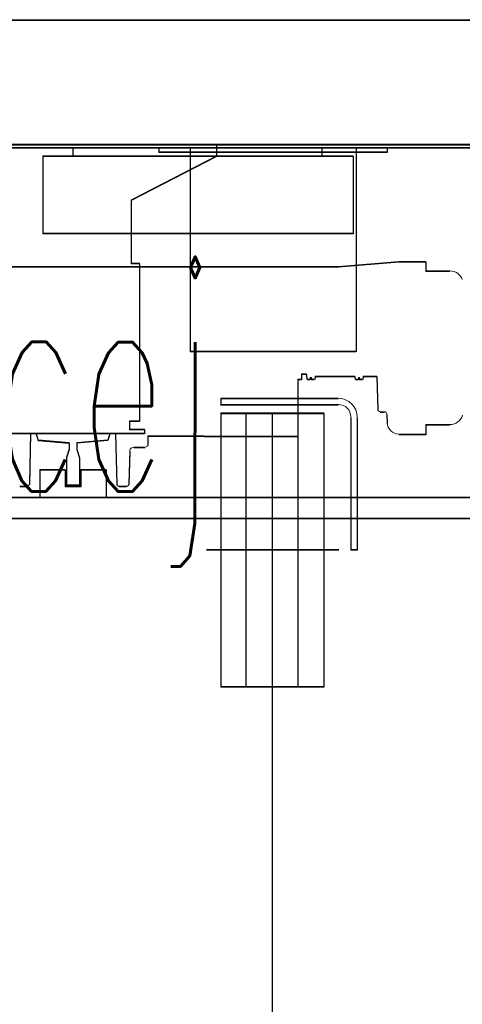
# Model space of a CAD drawing. Header units: millimetres. Extents: x -8642 to 28269, y -6609 to 3701.
# Tile 253 of 256: x 6878 to 6931, y -174 to -55. Entities that reach past the tile are written whole.
import ezdxf

# ---------------------------------------------------------------- set-up
doc = ezdxf.new("R2010")
doc.units = ezdxf.units.MM
doc.header["$LTSCALE"] = 1000
doc.header["$MEASUREMENT"] = 0
doc.linetypes.add('rzut 1 pietra$0$ArchiTECH.PC Solid Line Type', pattern=[0])
doc.linetypes.add('SUFIT_1 PIETRO$0$ArchiTECH.PC Solid Line Type', pattern=[0])
doc.layers.add('_Etap_3_opis', color=7, linetype='Continuous', lineweight=30)
doc.layers.add('IS_ARCH', color=254, linetype='Continuous', lineweight=18)
doc.layers.add('SUFIT_1 PIETRO$0$INWENTARYZACJA', color=254, linetype='Continuous')
doc.styles.add('romans1', font='simplex.shx', dxfattribs={"width": 0.8})

msp = doc.modelspace()

# ---------------------------------------------------------------- linework, layer by layer
at = {"layer": 'IS_ARCH', "linetype": 'rzut 1 pietra$0$ArchiTECH.PC Solid Line Type'}
for p, q in [((7025, -55), (6755, -55)), ((7025, -55), (6755, -55)), ((6770, -70), (7010, -70)), ((6770, -70), (7010, -70)), ((7010, -70), (6770, -70)), ((7010, -70), (6770, -70)), ((7010, -70), (6770, -70)), ((6934.3, -70), (6854.3, -70)), ((6934.3, -70), (6854.3, -70)), ((6934.3, -70), (6854.3, -70)), ((6934.3, -70.4), (6854.3, -70.4)), ((6934.3, -70.4), (6854.3, -70.4)), ((6934.3, -70.4), (6854.3, -70.4)), ((6884.48, -70.4), (6884.48, -71.4)), ((6884.48, -70.4), (6884.48, -71.4)), ((6884.48, -70.4), (6884.48, -71.4)), ((6894.85, -70.4), (6894.85, -70.9)), ((6894.85, -70.4), (6894.85, -70.9)), ((6894.85, -70.4), (6894.85, -70.9)), ((6922.35, -70.9), (6894.85, -70.9)), ((6922.35, -70.9), (6894.85, -70.9)), ((6922.35, -70.9), (6894.85, -70.9)), ((6898.6, -70.4), (6898.6, -94.9)), ((6898.6, -70.4), (6898.6, -94.9)), ((6898.6, -70.4), (6898.6, -94.9)), ((6901.8, -70), (6901.8, -71.4)), ((6901.8, -70), (6901.8, -71.4)), ((6901.8, -70), (6901.8, -71.4)), ((6914.48, -70.4), (6914.48, -71.4)), ((6914.48, -70.4), (6914.48, -71.4)), ((6914.48, -70.4), (6914.48, -71.4)), ((6918.6, -70.4), (6918.6, -94.9)), ((6918.6, -70.4), (6918.6, -94.9)), ((6918.6, -70.4), (6918.6, -94.9)), ((6922.35, -70.4), (6922.35, -70.9)), ((6922.35, -70.4), (6922.35, -70.9)), ((6922.35, -70.4), (6922.35, -70.9)), ((6880.85, -71.4), (6880.85, -80.7)), ((6918.25, -71.4), (6880.85, -71.4)), ((6880.85, -71.4), (6880.85, -80.7)), ((6918.25, -71.4), (6880.85, -71.4)), ((6918.25, -71.4), (6880.85, -71.4)), ((6880.85, -71.4), (6880.85, -80.7)), ((6901.8, -71.4), (6891.5, -76.7)), ((6901.8, -71.4), (6891.5, -76.7)), ((6901.8, -71.4), (6891.5, -76.7)), ((6918.25, -71.4), (6918.25, -80.7)), ((6918.25, -71.4), (6918.25, -80.7)), ((6918.25, -71.4), (6918.25, -80.7)), ((6891.5, -76.7), (6891.5, -84.3)), ((6891.5, -76.7), (6891.5, -84.3)), ((6891.5, -76.7), (6891.5, -84.3)), ((6918.25, -80.7), (6880.85, -80.7)), ((6918.25, -80.7), (6880.85, -80.7)), ((6918.25, -80.7), (6880.85, -80.7)), ((6923.75, -84.1), (6916.47, -84.7)), ((6923.75, -84.1), (6916.47, -84.7)), ((6923.75, -84.1), (6916.47, -84.7)), ((6927, -84.1), (6923.75, -84.1)), ((6927, -84.1), (6923.75, -84.1)), ((6927, -84.1), (6923.75, -84.1)), ((6927, -84.1), (6927, -85.25)), ((6927, -84.1), (6927, -85.25)), ((6927, -84.1), (6927, -85.25)), ((6916.47, -84.7), (6852.53, -84.7)), ((6916.47, -84.7), (6852.53, -84.7)), ((6916.47, -84.7), (6852.53, -84.7)), ((6892.5, -84.3), (6891.5, -84.3)), ((6892.5, -84.3), (6891.5, -84.3)), ((6892.5, -84.3), (6891.5, -84.3)), ((6892.5, -84.3), (6892.5, -103.3)), ((6892.5, -84.3), (6892.5, -103.3)), ((6892.5, -84.3), (6892.5, -103.3)), ((6929.9, -85.25), (6927, -85.25)), ((6929.9, -85.25), (6927, -85.25)), ((6929.9, -85.25), (6927, -85.25)), ((6918.6, -94.9), (6898.6, -94.9)), ((6918.6, -94.9), (6898.6, -94.9)), ((6918.6, -94.9), (6898.6, -94.9)), ((6912.02, -98.3), (6911.58, -98.3)), ((6911.58, -98.3), (6911.58, -105.15)), ((6912.02, -98.3), (6911.58, -98.3)), ((6911.58, -98.3), (6911.58, -105.15)), ((6911.58, -98.3), (6911.58, -105.15)), ((6912.02, -98.3), (6911.58, -98.3)), ((6912.02, -97.65), (6912.02, -98.3)), ((6912.62, -97.65), (6912.02, -97.65)), ((6912.02, -97.65), (6912.02, -98.3)), ((6912.62, -97.65), (6912.02, -97.65)), ((6912.62, -97.65), (6912.02, -97.65)), ((6912.02, -97.65), (6912.02, -98.3)), ((6912.62, -97.65), (6912.68, -98.23)), ((6912.62, -97.65), (6912.68, -98.23)), ((6912.62, -97.65), (6912.68, -98.23)), ((6913.07, -98.29), (6912.74, -98.29)), ((6913.07, -98.29), (6912.74, -98.29)), ((6913.07, -98.29), (6912.74, -98.29)), ((6913.23, -98.09), (6913.07, -98.09)), ((6913.07, -98.09), (6913.07, -98.29)), ((6913.23, -98.09), (6913.07, -98.09)), ((6913.07, -98.09), (6913.07, -98.29)), ((6913.07, -98.09), (6913.07, -98.29)), ((6913.23, -98.09), (6913.07, -98.09)), ((6913.23, -98.09), (6913.23, -98.29)), ((6913.23, -98.09), (6913.23, -98.29)), ((6913.23, -98.09), (6913.23, -98.29)), ((6913.56, -98.29), (6913.23, -98.29)), ((6913.56, -98.29), (6913.23, -98.29)), ((6913.56, -98.29), (6913.23, -98.29)), ((6913.65, -97.9), (6913.62, -98.23)), ((6913.65, -97.9), (6913.62, -98.23)), ((6913.65, -97.9), (6913.62, -98.23)), ((6918.45, -97.9), (6913.65, -97.9)), ((6918.45, -97.9), (6913.65, -97.9)), ((6918.45, -97.9), (6913.65, -97.9)), ((6918.45, -97.9), (6918.48, -98.23)), ((6918.45, -97.9), (6918.48, -98.23)), ((6918.45, -97.9), (6918.48, -98.23)), ((6918.87, -98.29), (6918.54, -98.29)), ((6918.87, -98.29), (6918.54, -98.29)), ((6918.87, -98.29), (6918.54, -98.29)), ((6919.03, -98.09), (6918.87, -98.09)), ((6918.87, -98.09), (6918.87, -98.29)), ((6919.03, -98.09), (6918.87, -98.09)), ((6918.87, -98.09), (6918.87, -98.29)), ((6918.87, -98.09), (6918.87, -98.29)), ((6919.03, -98.09), (6918.87, -98.09)), ((6919.03, -98.09), (6919.03, -98.29)), ((6919.03, -98.09), (6919.03, -98.29)), ((6919.03, -98.09), (6919.03, -98.29)), ((6919.36, -98.29), (6919.03, -98.29)), ((6919.36, -98.29), (6919.03, -98.29)), ((6919.36, -98.29), (6919.03, -98.29)), ((6919.45, -97.9), (6919.42, -98.23)), ((6919.45, -97.9), (6919.42, -98.23)), ((6919.45, -97.9), (6919.42, -98.23)), ((6921.11, -97.9), (6919.45, -97.9)), ((6921.11, -97.9), (6919.45, -97.9)), ((6921.11, -97.9), (6919.45, -97.9)), ((6921.11, -97.9), (6921.21, -101.9)), ((6921.11, -97.9), (6921.21, -101.9)), ((6921.11, -97.9), (6921.21, -101.9)), ((6902.32, -100.57), (6902.32, -101.35)), ((6916.43, -100.57), (6902.32, -100.57)), ((6902.32, -100.57), (6902.32, -101.35)), ((6916.43, -100.57), (6902.32, -100.57)), ((6916.43, -100.57), (6902.32, -100.57)), ((6902.32, -100.57), (6902.32, -101.35)), ((6916.47, -101.33), (6902.32, -101.33)), ((6916.47, -101.33), (6902.32, -101.33)), ((6916.47, -101.33), (6902.32, -101.33)), ((6902.32, -102.33), (6902.32, -135.27)), ((6914.7, -102.33), (6902.32, -102.33)), ((6902.32, -102.33), (6914.7, -102.33)), ((6902.32, -102.33), (6902.32, -135.27)), ((6914.7, -102.33), (6902.32, -102.33)), ((6902.32, -102.33), (6914.7, -102.33)), ((6902.32, -102.33), (6914.7, -102.33)), ((6914.7, -102.33), (6902.32, -102.33)), ((6902.32, -102.33), (6902.32, -135.27)), ((6905.32, -102.33), (6905.32, -135.27)), ((6905.32, -102.33), (6905.32, -135.27)), ((6905.32, -102.33), (6905.32, -135.27)), ((6908.5, -102.3), (6908.5, -237.7)), ((6908.5, -102.3), (6908.5, -237.7)), ((6908.5, -102.3), (6908.5, -237.7)), ((6911.6, -102.33), (6911.6, -135.27)), ((6911.6, -102.33), (6911.6, -135.27)), ((6911.6, -102.33), (6911.6, -135.27)), ((6914.7, -102.33), (6914.7, -135.27)), ((6914.7, -102.33), (6914.7, -135.27)), ((6914.7, -102.33), (6914.7, -135.27)), ((6917.97, -102.83), (6917.97, -118.8)), ((6917.97, -102.83), (6917.97, -118.8)), ((6917.97, -102.83), (6917.97, -118.8)), ((6918.73, -102.87), (6918.73, -118.8)), ((6918.73, -102.87), (6918.73, -118.8)), ((6918.73, -102.87), (6918.73, -118.8)), ((6922, -102.2), (6921.52, -102.2)), ((6922, -102.2), (6921.52, -102.2)), ((6922, -102.2), (6921.52, -102.2)), ((6922.31, -102.5), (6922.35, -103.55)), ((6922.31, -102.5), (6922.35, -103.55)), ((6922.31, -102.5), (6922.35, -103.55)), ((6892.5, -103.3), (6891.3, -103.3)), ((6891.3, -103.3), (6891.3, -104.3)), ((6892.5, -103.3), (6891.3, -103.3)), ((6891.3, -103.3), (6891.3, -104.3)), ((6891.3, -103.3), (6891.3, -104.3)), ((6892.5, -103.3), (6891.3, -103.3)), ((6893.1, -104.3), (6891.3, -104.3)), ((6893.1, -104.3), (6891.3, -104.3)), ((6893.1, -104.3), (6891.3, -104.3)), ((6893.1, -104.3), (6893.1, -104.8)), ((6893.1, -104.3), (6893.1, -104.8)), ((6893.1, -104.3), (6893.1, -104.8)), ((6929.9, -103.75), (6927, -103.75)), ((6927, -103.75), (6927, -104.9)), ((6929.9, -103.75), (6927, -103.75)), ((6927, -103.75), (6927, -104.9)), ((6927, -103.75), (6927, -104.9)), ((6929.9, -103.75), (6927, -103.75)), ((6893.1, -104.8), (6875.9, -104.8)), ((6893.1, -104.8), (6875.9, -104.8)), ((6893.1, -104.8), (6875.9, -104.8)), ((6879.39, -104.8), (6879.24, -110.88)), ((6879.39, -104.8), (6879.24, -110.88)), ((6879.39, -104.8), (6879.24, -110.88)), ((6884.5, -104.8), (6879.39, -104.8)), ((6884.5, -104.8), (6879.39, -104.8)), ((6884.5, -104.8), (6879.39, -104.8)), ((6880.05, -104.8), (6880.3, -105.59)), ((6880.05, -104.8), (6880.3, -105.59)), ((6880.05, -104.8), (6880.3, -105.59)), ((6888.95, -104.8), (6888.7, -105.59)), ((6888.95, -104.8), (6888.7, -105.59)), ((6888.95, -104.8), (6888.7, -105.59)), ((6889.6, -104.8), (6889.76, -110.88)), ((6889.6, -104.8), (6889.76, -110.88)), ((6889.6, -104.8), (6889.76, -110.88)), ((6900.28, -105.1), (6893.5, -105.1)), ((6893.5, -105.1), (6893.5, -106.17)), ((6900.28, -105.1), (6893.5, -105.1)), ((6893.5, -105.1), (6893.5, -106.17)), ((6893.5, -105.1), (6893.5, -106.17)), ((6900.28, -105.1), (6893.5, -105.1)), ((6900.28, -105.1), (6900.28, -105.15)), ((6900.28, -105.1), (6900.28, -105.15)), ((6900.28, -105.1), (6900.28, -105.15)), ((6911.58, -105.15), (6900.28, -105.15)), ((6911.58, -105.15), (6900.28, -105.15)), ((6911.58, -105.15), (6900.28, -105.15)), ((6927, -104.9), (6923.75, -104.9)), ((6927, -104.9), (6923.75, -104.9)), ((6927, -104.9), (6923.75, -104.9)), ((6880.3, -105.59), (6884.02, -105.91)), ((6880.3, -105.59), (6884.02, -105.91)), ((6880.3, -105.59), (6884.02, -105.91)), ((6884.02, -106.66), (6883.71, -107.66)), ((6884.02, -106.66), (6883.71, -107.66)), ((6884.02, -106.66), (6883.71, -107.66)), ((6884.02, -105.91), (6884.02, -106.66)), ((6884.02, -105.91), (6884.02, -106.66)), ((6884.02, -105.91), (6884.02, -106.66)), ((6888.7, -105.59), (6884.97, -105.91)), ((6888.7, -105.59), (6884.97, -105.91)), ((6888.7, -105.59), (6884.97, -105.91)), ((6884.97, -105.91), (6884.97, -106.66)), ((6884.97, -105.91), (6884.97, -106.66)), ((6884.97, -105.91), (6884.97, -106.66)), ((6884.97, -106.66), (6885.29, -107.66)), ((6884.97, -106.66), (6885.29, -107.66)), ((6884.97, -106.66), (6885.29, -107.66)), ((6893.2, -106.47), (6891.82, -106.47)), ((6893.2, -106.47), (6891.82, -106.47)), ((6893.2, -106.47), (6891.82, -106.47)), ((6883.71, -107.66), (6883.71, -111)), ((6883.71, -107.66), (6883.71, -111)), ((6883.71, -107.66), (6883.71, -111)), ((6885.29, -107.66), (6885.29, -111)), ((6885.29, -107.66), (6885.29, -111)), ((6885.29, -107.66), (6885.29, -111)), ((6891.33, -106.88), (6891.22, -110.88)), ((6891.33, -106.88), (6891.22, -110.88)), ((6891.33, -106.88), (6891.22, -110.88)), ((6880.5, -109.15), (6880.5, -112.5)), ((6883.56, -109.15), (6880.5, -109.15)), ((6880.5, -109.15), (6880.5, -112.5)), ((6883.56, -109.15), (6880.5, -109.15)), ((6883.56, -109.15), (6880.5, -109.15)), ((6880.5, -109.15), (6880.5, -112.5)), ((6883.56, -109.15), (6883.56, -111.15)), ((6883.56, -109.15), (6883.56, -111.15)), ((6883.56, -109.15), (6883.56, -111.15)), ((6885.44, -109.15), (6885.44, -111.15)), ((6888.5, -109.15), (6885.44, -109.15)), ((6885.44, -109.15), (6885.44, -111.15)), ((6888.5, -109.15), (6885.44, -109.15)), ((6888.5, -109.15), (6885.44, -109.15)), ((6885.44, -109.15), (6885.44, -111.15)), ((6888.5, -109.15), (6888.5, -112.5)), ((6888.5, -109.15), (6888.5, -112.5)), ((6888.5, -109.15), (6888.5, -112.5)), ((6878.94, -111.17), (6878.07, -111.17)), ((6878.94, -111.17), (6878.07, -111.17)), ((6878.94, -111.17), (6878.07, -111.17)), ((6885.44, -111.15), (6883.56, -111.15)), ((6885.44, -111.15), (6883.56, -111.15)), ((6885.44, -111.15), (6883.56, -111.15)), ((6885.29, -111), (6883.71, -111)), ((6885.29, -111), (6883.71, -111)), ((6885.29, -111), (6883.71, -111)), ((6890.93, -111.17), (6890.06, -111.17)), ((6890.93, -111.17), (6890.06, -111.17)), ((6890.93, -111.17), (6890.06, -111.17)), ((6989.5, -112.5), (6777, -112.5)), ((6989.5, -112.5), (6777, -112.5)), ((6989.5, -112.5), (6777, -112.5)), ((6989.5, -115), (6779.5, -115)), ((6989.5, -115), (6779.5, -115)), ((6989.5, -115), (6779.5, -115)), ((6916.54, -118.8), (6900.56, -118.8)), ((6916.54, -118.8), (6900.56, -118.8)), ((6916.54, -118.8), (6900.56, -118.8)), ((6918.73, -118.8), (6917.97, -118.8)), ((6918.73, -118.8), (6917.97, -118.8)), ((6918.73, -118.8), (6917.97, -118.8)), ((6914.7, -135.27), (6902.32, -135.27)), ((6914.7, -135.27), (6902.32, -135.27)), ((6914.7, -135.27), (6902.32, -135.27))]:
    msp.add_line(p, q, dxfattribs=at)
for centre, radius, start, end in [((6929.9, -86.85), 1.6, 21.0618, 90), ((6912.74, -98.23), 0.06, 180, 270), ((6913.56, -98.23), 0.06, 270, 0), ((6918.54, -98.23), 0.06, 180, 270), ((6919.36, -98.23), 0.06, 270, 0), ((6916.43, -102.87), 2.3, 0, 90), ((6916.47, -102.83), 1.5, 0, 90), ((6921.52, -101.89), 0.31, 181.5, 270), ((6922, -102.51), 0.31, 2, 90), ((6929.9, -102.15), 1.6, 270, 343.3008), ((6923.75, -103.5), 1.4, 182, 270), ((6891.82, -106.97), 0.5, 90, 169.697), ((6893.2, -106.17), 0.3, 270, 0), ((6878.94, -110.87), 0.3, 270, 358.5), ((6890.06, -110.87), 0.3, 181.5, 270), ((6890.93, -110.87), 0.3, 270, 358.5)]:
    msp.add_arc(centre, radius, start, end, dxfattribs=at)
at = {"layer": 'SUFIT_1 PIETRO$0$INWENTARYZACJA', "linetype": 'SUFIT_1 PIETRO$0$ArchiTECH.PC Solid Line Type'}
for p, q in [((7025, -55.08), (6755, -55.08)), ((7025, -55.08), (6755, -55.08)), ((6770, -70.08), (7010, -70.08)), ((6770, -70.08), (7010, -70.08)), ((7010, -70.08), (6770, -70.08)), ((7010, -70.08), (6770, -70.08)), ((7010, -70.08), (6770, -70.08)), ((6934.3, -70.08), (6854.3, -70.08)), ((6934.3, -70.08), (6854.3, -70.08)), ((6934.3, -70.08), (6854.3, -70.08)), ((6934.3, -70.48), (6854.3, -70.48)), ((6934.3, -70.48), (6854.3, -70.48)), ((6934.3, -70.48), (6854.3, -70.48)), ((6884.48, -70.48), (6884.48, -71.48)), ((6884.48, -70.48), (6884.48, -71.48)), ((6884.48, -70.48), (6884.48, -71.48)), ((6894.85, -70.48), (6894.85, -70.98)), ((6894.85, -70.48), (6894.85, -70.98)), ((6894.85, -70.48), (6894.85, -70.98)), ((6922.35, -70.98), (6894.85, -70.98)), ((6922.35, -70.98), (6894.85, -70.98)), ((6922.35, -70.98), (6894.85, -70.98)), ((6898.6, -70.48), (6898.6, -94.98)), ((6898.6, -70.48), (6898.6, -94.98)), ((6898.6, -70.48), (6898.6, -94.98)), ((6901.8, -70.08), (6901.8, -71.48)), ((6901.8, -70.08), (6901.8, -71.48)), ((6901.8, -70.08), (6901.8, -71.48)), ((6914.48, -70.48), (6914.48, -71.48)), ((6914.48, -70.48), (6914.48, -71.48)), ((6914.48, -70.48), (6914.48, -71.48)), ((6918.6, -70.48), (6918.6, -94.98)), ((6918.6, -70.48), (6918.6, -94.98)), ((6918.6, -70.48), (6918.6, -94.98)), ((6922.35, -70.48), (6922.35, -70.98)), ((6922.35, -70.48), (6922.35, -70.98)), ((6922.35, -70.48), (6922.35, -70.98)), ((6880.85, -71.48), (6880.85, -80.78)), ((6918.25, -71.48), (6880.85, -71.48)), ((6918.25, -71.48), (6880.85, -71.48)), ((6880.85, -71.48), (6880.85, -80.78)), ((6918.25, -71.48), (6880.85, -71.48)), ((6880.85, -71.48), (6880.85, -80.78)), ((6901.8, -71.48), (6891.5, -76.78)), ((6901.8, -71.48), (6891.5, -76.78)), ((6901.8, -71.48), (6891.5, -76.78)), ((6918.25, -71.48), (6918.25, -80.78)), ((6918.25, -71.48), (6918.25, -80.78)), ((6918.25, -71.48), (6918.25, -80.78)), ((6891.5, -76.78), (6891.5, -84.38)), ((6891.5, -76.78), (6891.5, -84.38)), ((6891.5, -76.78), (6891.5, -84.38)), ((6918.25, -80.78), (6880.85, -80.78)), ((6918.25, -80.78), (6880.85, -80.78)), ((6918.25, -80.78), (6880.85, -80.78)), ((6916.47, -84.78), (6852.53, -84.78)), ((6916.47, -84.78), (6852.53, -84.78)), ((6916.47, -84.78), (6852.53, -84.78)), ((6892.5, -84.38), (6891.5, -84.38)), ((6892.5, -84.38), (6891.5, -84.38)), ((6892.5, -84.38), (6891.5, -84.38)), ((6892.5, -84.38), (6892.5, -103.38)), ((6892.5, -84.38), (6892.5, -103.38)), ((6892.5, -84.38), (6892.5, -103.38)), ((6923.75, -84.18), (6916.47, -84.78)), ((6923.75, -84.18), (6916.47, -84.78)), ((6923.75, -84.18), (6916.47, -84.78)), ((6927, -84.18), (6923.75, -84.18)), ((6927, -84.18), (6923.75, -84.18)), ((6927, -84.18), (6923.75, -84.18)), ((6927, -84.18), (6927, -85.33)), ((6927, -84.18), (6927, -85.33)), ((6927, -84.18), (6927, -85.33)), ((6929.9, -85.33), (6927, -85.33)), ((6929.9, -85.33), (6927, -85.33)), ((6929.9, -85.33), (6927, -85.33)), ((6918.6, -94.98), (6898.6, -94.98)), ((6918.6, -94.98), (6898.6, -94.98)), ((6918.6, -94.98), (6898.6, -94.98)), ((6912.02, -98.38), (6911.58, -98.38)), ((6911.58, -98.38), (6911.58, -105.23)), ((6911.58, -98.38), (6911.58, -105.23)), ((6912.02, -98.38), (6911.58, -98.38)), ((6911.58, -98.38), (6911.58, -105.23)), ((6912.02, -98.38), (6911.58, -98.38)), ((6912.02, -97.73), (6912.02, -98.38)), ((6912.62, -97.73), (6912.02, -97.73)), ((6912.62, -97.73), (6912.02, -97.73)), ((6912.02, -97.73), (6912.02, -98.38)), ((6912.62, -97.73), (6912.02, -97.73)), ((6912.02, -97.73), (6912.02, -98.38)), ((6912.62, -97.73), (6912.68, -98.31)), ((6912.62, -97.73), (6912.68, -98.31)), ((6912.62, -97.73), (6912.68, -98.31)), ((6913.07, -98.37), (6912.74, -98.37)), ((6913.07, -98.37), (6912.74, -98.37)), ((6913.07, -98.37), (6912.74, -98.37)), ((6913.23, -98.17), (6913.07, -98.17)), ((6913.07, -98.17), (6913.07, -98.37)), ((6913.07, -98.17), (6913.07, -98.37)), ((6913.23, -98.17), (6913.07, -98.17)), ((6913.07, -98.17), (6913.07, -98.37)), ((6913.23, -98.17), (6913.07, -98.17)), ((6913.23, -98.17), (6913.23, -98.37)), ((6913.23, -98.17), (6913.23, -98.37)), ((6913.23, -98.17), (6913.23, -98.37)), ((6913.56, -98.37), (6913.23, -98.37)), ((6913.56, -98.37), (6913.23, -98.37)), ((6913.56, -98.37), (6913.23, -98.37)), ((6913.65, -97.98), (6913.62, -98.31)), ((6913.65, -97.98), (6913.62, -98.31)), ((6913.65, -97.98), (6913.62, -98.31)), ((6918.45, -97.98), (6913.65, -97.98)), ((6918.45, -97.98), (6913.65, -97.98)), ((6918.45, -97.98), (6913.65, -97.98)), ((6918.45, -97.98), (6918.48, -98.31)), ((6918.45, -97.98), (6918.48, -98.31)), ((6918.45, -97.98), (6918.48, -98.31)), ((6918.87, -98.37), (6918.54, -98.37)), ((6918.87, -98.37), (6918.54, -98.37)), ((6918.87, -98.37), (6918.54, -98.37)), ((6919.03, -98.17), (6918.87, -98.17)), ((6918.87, -98.17), (6918.87, -98.37)), ((6918.87, -98.17), (6918.87, -98.37)), ((6919.03, -98.17), (6918.87, -98.17)), ((6918.87, -98.17), (6918.87, -98.37)), ((6919.03, -98.17), (6918.87, -98.17)), ((6919.03, -98.17), (6919.03, -98.37)), ((6919.03, -98.17), (6919.03, -98.37)), ((6919.03, -98.17), (6919.03, -98.37)), ((6919.36, -98.37), (6919.03, -98.37)), ((6919.36, -98.37), (6919.03, -98.37)), ((6919.36, -98.37), (6919.03, -98.37)), ((6919.45, -97.98), (6919.42, -98.31)), ((6919.45, -97.98), (6919.42, -98.31)), ((6919.45, -97.98), (6919.42, -98.31)), ((6921.11, -97.98), (6919.45, -97.98)), ((6921.11, -97.98), (6919.45, -97.98)), ((6921.11, -97.98), (6919.45, -97.98)), ((6921.11, -97.98), (6921.21, -101.98)), ((6921.11, -97.98), (6921.21, -101.98)), ((6921.11, -97.98), (6921.21, -101.98)), ((6902.32, -100.66), (6902.32, -101.44)), ((6916.43, -100.66), (6902.32, -100.66)), ((6916.43, -100.66), (6902.32, -100.66)), ((6902.32, -100.66), (6902.32, -101.44)), ((6916.43, -100.66), (6902.32, -100.66)), ((6902.32, -100.66), (6902.32, -101.44)), ((6916.47, -101.42), (6902.32, -101.42)), ((6916.47, -101.42), (6902.32, -101.42)), ((6916.47, -101.42), (6902.32, -101.42)), ((6902.32, -102.41), (6914.7, -102.42)), ((6902.32, -102.41), (6914.7, -102.42)), ((6902.32, -102.41), (6914.7, -102.42)), ((6902.32, -102.42), (6902.32, -135.35)), ((6914.7, -102.42), (6902.32, -102.42)), ((6914.7, -102.42), (6902.32, -102.42)), ((6902.32, -102.42), (6902.32, -135.35)), ((6914.7, -102.42), (6902.32, -102.42)), ((6902.32, -102.42), (6902.32, -135.35)), ((6905.32, -102.42), (6905.32, -135.35)), ((6905.32, -102.42), (6905.32, -135.35)), ((6905.32, -102.42), (6905.32, -135.35)), ((6908.5, -102.38), (6908.5, -237.78)), ((6908.5, -102.38), (6908.5, -237.78)), ((6908.5, -102.38), (6908.5, -237.78)), ((6911.6, -102.42), (6911.6, -135.35)), ((6911.6, -102.42), (6911.6, -135.35)), ((6911.6, -102.42), (6911.6, -135.35)), ((6914.7, -102.42), (6914.7, -135.35)), ((6914.7, -102.42), (6914.7, -135.35)), ((6914.7, -102.42), (6914.7, -135.35)), ((6917.97, -102.92), (6917.97, -118.88)), ((6917.97, -102.92), (6917.97, -118.88)), ((6917.97, -102.92), (6917.97, -118.88)), ((6918.73, -102.96), (6918.73, -118.88)), ((6918.73, -102.96), (6918.73, -118.88)), ((6918.73, -102.96), (6918.73, -118.88)), ((6922, -102.28), (6921.52, -102.28)), ((6922, -102.28), (6921.52, -102.28)), ((6922, -102.28), (6921.52, -102.28)), ((6922.31, -102.58), (6922.35, -103.63)), ((6922.31, -102.58), (6922.35, -103.63)), ((6922.31, -102.58), (6922.35, -103.63)), ((6892.5, -103.38), (6891.3, -103.38)), ((6891.3, -103.38), (6891.3, -104.38)), ((6891.3, -103.38), (6891.3, -104.38)), ((6892.5, -103.38), (6891.3, -103.38)), ((6891.3, -103.38), (6891.3, -104.38)), ((6892.5, -103.38), (6891.3, -103.38)), ((6929.9, -103.83), (6927, -103.83)), ((6927, -103.83), (6927, -104.98)), ((6927, -103.83), (6927, -104.98)), ((6929.9, -103.83), (6927, -103.83)), ((6927, -103.83), (6927, -104.98)), ((6929.9, -103.83), (6927, -103.83)), ((6893.1, -104.88), (6875.9, -104.88)), ((6893.1, -104.88), (6875.9, -104.88)), ((6893.1, -104.88), (6875.9, -104.88)), ((6879.39, -104.88), (6879.24, -110.96)), ((6879.39, -104.88), (6879.24, -110.96)), ((6879.39, -104.88), (6879.24, -110.96)), ((6884.5, -104.88), (6879.39, -104.88)), ((6884.5, -104.88), (6879.39, -104.88)), ((6884.5, -104.88), (6879.39, -104.88)), ((6880.05, -104.88), (6880.3, -105.67)), ((6880.05, -104.88), (6880.3, -105.67)), ((6880.05, -104.88), (6880.3, -105.67)), ((6888.95, -104.88), (6888.7, -105.67)), ((6888.95, -104.88), (6888.7, -105.67)), ((6888.95, -104.88), (6888.7, -105.67)), ((6889.6, -104.88), (6889.76, -110.96)), ((6889.6, -104.88), (6889.76, -110.96)), ((6889.6, -104.88), (6889.76, -110.96)), ((6893.1, -104.38), (6891.3, -104.38)), ((6893.1, -104.38), (6891.3, -104.38)), ((6893.1, -104.38), (6891.3, -104.38)), ((6893.1, -104.38), (6893.1, -104.88)), ((6893.1, -104.38), (6893.1, -104.88)), ((6893.1, -104.38), (6893.1, -104.88)), ((6900.28, -105.18), (6893.5, -105.18)), ((6893.5, -105.18), (6893.5, -106.26)), ((6893.5, -105.18), (6893.5, -106.26)), ((6900.28, -105.18), (6893.5, -105.18)), ((6893.5, -105.18), (6893.5, -106.26)), ((6900.28, -105.18), (6893.5, -105.18)), ((6900.28, -105.18), (6900.28, -105.23)), ((6900.28, -105.18), (6900.28, -105.23)), ((6900.28, -105.18), (6900.28, -105.23)), ((6911.58, -105.23), (6900.28, -105.23)), ((6911.58, -105.23), (6900.28, -105.23)), ((6911.58, -105.23), (6900.28, -105.23)), ((6927, -104.98), (6923.75, -104.98)), ((6927, -104.98), (6923.75, -104.98)), ((6927, -104.98), (6923.75, -104.98)), ((6880.3, -105.67), (6884.02, -105.99)), ((6880.3, -105.67), (6884.02, -105.99)), ((6880.3, -105.67), (6884.02, -105.99)), ((6884.02, -105.99), (6884.02, -106.74)), ((6884.02, -105.99), (6884.02, -106.74)), ((6884.02, -105.99), (6884.02, -106.74)), ((6888.7, -105.67), (6884.97, -105.99)), ((6888.7, -105.67), (6884.97, -105.99)), ((6888.7, -105.67), (6884.97, -105.99)), ((6884.97, -105.99), (6884.97, -106.74)), ((6884.97, -105.99), (6884.97, -106.74)), ((6884.97, -105.99), (6884.97, -106.74)), ((6893.2, -106.56), (6891.82, -106.56)), ((6893.2, -106.56), (6891.82, -106.56)), ((6893.2, -106.56), (6891.82, -106.56)), ((6884.02, -106.74), (6883.71, -107.74)), ((6884.02, -106.74), (6883.71, -107.74)), ((6884.02, -106.74), (6883.71, -107.74)), ((6883.71, -107.74), (6883.71, -111.08)), ((6883.71, -107.74), (6883.71, -111.08)), ((6883.71, -107.74), (6883.71, -111.08)), ((6884.97, -106.74), (6885.29, -107.74)), ((6884.97, -106.74), (6885.29, -107.74)), ((6884.97, -106.74), (6885.29, -107.74)), ((6885.29, -107.74), (6885.29, -111.08)), ((6885.29, -107.74), (6885.29, -111.08)), ((6885.29, -107.74), (6885.29, -111.08)), ((6891.33, -106.97), (6891.22, -110.96)), ((6891.33, -106.97), (6891.22, -110.96)), ((6891.33, -106.97), (6891.22, -110.96)), ((6880.5, -109.23), (6880.5, -112.58)), ((6883.56, -109.23), (6880.5, -109.23)), ((6883.56, -109.23), (6880.5, -109.23)), ((6880.5, -109.23), (6880.5, -112.58)), ((6883.56, -109.23), (6880.5, -109.23)), ((6880.5, -109.23), (6880.5, -112.58)), ((6883.56, -109.23), (6883.56, -111.23)), ((6883.56, -109.23), (6883.56, -111.23)), ((6883.56, -109.23), (6883.56, -111.23)), ((6885.44, -109.23), (6885.44, -111.23)), ((6888.5, -109.23), (6885.44, -109.23)), ((6888.5, -109.23), (6885.44, -109.23)), ((6885.44, -109.23), (6885.44, -111.23)), ((6888.5, -109.23), (6885.44, -109.23)), ((6885.44, -109.23), (6885.44, -111.23)), ((6888.5, -109.23), (6888.5, -112.58)), ((6888.5, -109.23), (6888.5, -112.58)), ((6888.5, -109.23), (6888.5, -112.58)), ((6878.94, -111.26), (6878.07, -111.26)), ((6878.94, -111.26), (6878.07, -111.26)), ((6878.94, -111.26), (6878.07, -111.26)), ((6885.44, -111.23), (6883.56, -111.23)), ((6885.44, -111.23), (6883.56, -111.23)), ((6885.44, -111.23), (6883.56, -111.23)), ((6885.29, -111.08), (6883.71, -111.08)), ((6885.29, -111.08), (6883.71, -111.08)), ((6885.29, -111.08), (6883.71, -111.08)), ((6890.93, -111.26), (6890.06, -111.26)), ((6890.93, -111.26), (6890.06, -111.26)), ((6890.93, -111.26), (6890.06, -111.26)), ((6989.5, -112.58), (6777, -112.58)), ((6989.5, -112.58), (6777, -112.58)), ((6989.5, -112.58), (6777, -112.58)), ((6989.5, -115.08), (6779.5, -115.08)), ((6989.5, -115.08), (6779.5, -115.08)), ((6989.5, -115.08), (6779.5, -115.08)), ((6916.54, -118.88), (6900.56, -118.88)), ((6916.54, -118.88), (6900.56, -118.88)), ((6916.54, -118.88), (6900.56, -118.88)), ((6918.73, -118.88), (6917.97, -118.88)), ((6918.73, -118.88), (6917.97, -118.88)), ((6918.73, -118.88), (6917.97, -118.88)), ((6914.7, -135.35), (6902.32, -135.35)), ((6914.7, -135.35), (6902.32, -135.35)), ((6914.7, -135.35), (6902.32, -135.35))]:
    msp.add_line(p, q, dxfattribs=at)

# ---------------------------------------------------------------- texts
at = {"layer": '_Etap_3_opis', "style": 'romans1', "width": 0.5}
msp.add_text('proj.JW w istniejącej', height=27, rotation=359.9189, dxfattribs=at).set_placement((6715.19, -111.56))

doc.saveas('drawing.dxf')
